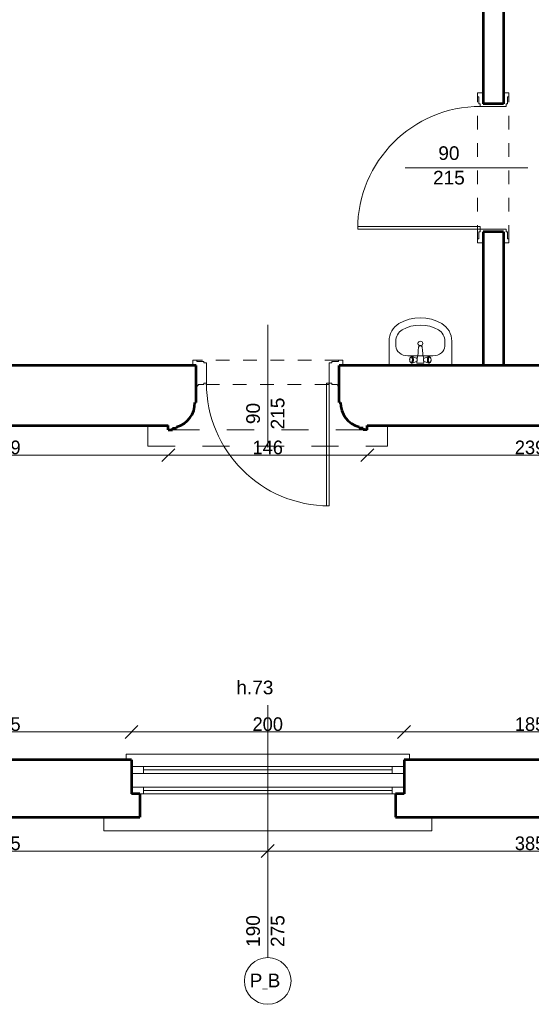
# Model space of a CAD drawing. Header units: inches. Extents: x -21887 to 84279, y -131485 to 67836.
# Tile 214 of 256: x 15360 to 19115, y 50788 to 58006. Entities that reach past the tile are written whole.
import ezdxf

# ---------------------------------------------------------------- set-up
doc = ezdxf.new("R2010")
doc.units = ezdxf.units.IN
doc.header["$MEASUREMENT"] = 0
doc.linetypes.add('Dashed', pattern=[400, 200, -200])
doc.linetypes.add('Dashed copy', pattern=[200, 100, -100])
doc.layers.get('0').update_dxf_attribs({"lineweight": 13})
doc.layers.get('Defpoints').update_dxf_attribs({"lineweight": 13})
for name, color, linetype, lineweight in [('AI_MURY', 7, 'Continuous', 53), ('Dimensioning', 7, 'Continuous', 13), ('DRZWI', 7, 'Continuous', 13), ('dzialowki', 7, 'Continuous', 53), ('Furniture & Equipment', 7, 'Continuous', 13), ('PODCIAGI', 7, 'Continuous', 13)]:
    doc.layers.add(name, color=color, linetype=linetype, lineweight=lineweight)
doc.styles.add('GENERATED_STYLE_7', font='txt')
doc.styles.add('Style-Courier New', font='txt')
doc.dimstyles.new('Dimstyle_5', dxfattribs={"dimtxt": 100, "dimasz": 95, "dimexe": 0.18, "dimexo": 0, "dimgap": 0.09, "dimtad": 1, "dimtih": 1, "dimtoh": 1, "dimdec": 0, "dimlfac": 0.1, "dimzin": 0, "dimdsep": 46, "dimlunit": 5, "dimtxsty": 'GENERATED_STYLE_7', "dimblk": 'ARROWHEAD_6', "dimcen": 0.09, "dimclrd": 161, "dimclre": 161, "dimclrt": 7, "dimadec": 0, "dimazin": 0, "dimtfac": 1, "dimtdec": 0, "dimtmove": 0, "dimatfit": 3, "dimfxl": 0, "dimtolj": 1, "dimtzin": 0, "dimarcsym": 0})

# ---------------------------------------------------------------- blocks, each defined once
blk = doc.blocks.new('Basin 01_59')
at = {"layer": 'Furniture & Equipment', "color": 9, "linetype": 'Continuous'}
for p, q in [((0, 350), (0, 171.8)), ((460, 350), (0, 350)), ((151.7, 311.7), (151.5, 308.2)), ((151.7, 311.7), (151.5, 308.2)), ((151.5, 308.2), (151.7, 304.7)), ((151.5, 308.2), (151.7, 304.7)), ((152.1, 315), (151.7, 311.7)), ((152.1, 315), (151.7, 311.7)), ((151.7, 304.7), (152.1, 301.4)), ((151.7, 304.7), (152.1, 301.4)), ((152.8, 318.2), (152.1, 315)), ((152.8, 318.2), (152.1, 315)), ((152.1, 301.4), (152.8, 298.2)), ((152.1, 301.4), (152.8, 298.2)), ((153.8, 321.1), (152.8, 318.2)), ((153.8, 321.1), (152.8, 318.2)), ((152.8, 298.2), (153.8, 295.3)), ((152.8, 298.2), (153.8, 295.3)), ((155.1, 323.5), (153.8, 321.1)), ((155.1, 323.5), (153.8, 321.1)), ((153.8, 295.3), (155.1, 292.9)), ((153.8, 295.3), (155.1, 292.9)), ((156.5, 325.5), (155.1, 323.5)), ((156.5, 325.5), (155.1, 323.5)), ((155.1, 292.9), (156.5, 290.9)), ((155.1, 292.9), (156.5, 290.9)), ((158.1, 327), (156.5, 325.5)), ((158.1, 327), (156.5, 325.5)), ((156.5, 290.9), (158.1, 289.4)), ((156.5, 290.9), (158.1, 289.4)), ((162.6, 330.7), (158.1, 327)), ((162.6, 330.7), (158.1, 327)), ((159.8, 327.9), (158.1, 327)), ((159.8, 327.9), (158.1, 327)), ((158.1, 289.4), (159.8, 288.5)), ((162.6, 285.6), (158.1, 289.4)), ((158.1, 289.4), (159.8, 288.5)), ((162.6, 285.6), (158.1, 289.4)), ((161.5, 328.2), (159.8, 327.9)), ((161.5, 328.2), (159.8, 327.9)), ((163.2, 327.9), (161.5, 328.2)), ((163.2, 327.9), (161.5, 328.2)), ((164.6, 331.8), (162.6, 330.7)), ((164.6, 331.8), (162.6, 330.7)), ((164.9, 327), (163.2, 327.9)), ((164.9, 327), (163.2, 327.9)), ((163.2, 288.5), (164.9, 289.4)), ((163.2, 288.5), (164.9, 289.4)), ((166.7, 332.2), (164.6, 331.8)), ((166.7, 332.2), (164.6, 331.8)), ((166.5, 325.5), (164.9, 327)), ((166.5, 325.5), (164.9, 327)), ((164.9, 289.4), (166.5, 290.9)), ((164.9, 289.4), (166.5, 290.9)), ((167.9, 323.5), (166.5, 325.5)), ((167.9, 323.5), (166.5, 325.5)), ((166.5, 290.9), (167.9, 292.9)), ((166.5, 290.9), (167.9, 292.9)), ((168.8, 331.8), (166.7, 332.2)), ((168.8, 331.8), (166.7, 332.2)), ((169.2, 321.1), (167.9, 323.5)), ((169.2, 321.1), (167.9, 323.5)), ((167.9, 292.9), (169.2, 295.3)), ((167.9, 292.9), (169.2, 295.3)), ((170.8, 330.7), (168.8, 331.8)), ((202.4, 320), (168.8, 331.8)), ((170.8, 330.7), (168.8, 331.8)), ((202.4, 320), (168.8, 331.8)), ((202.4, 296.4), (168.8, 284.6)), ((202.4, 296.4), (168.8, 284.6)), ((170.2, 318.2), (169.2, 321.1)), ((170.2, 318.2), (169.2, 321.1)), ((169.2, 295.3), (170.2, 298.2)), ((169.2, 295.3), (170.2, 298.2)), ((170.9, 315), (170.2, 318.2)), ((170.9, 315), (170.2, 318.2)), ((170.2, 298.2), (170.9, 301.4)), ((170.2, 298.2), (170.9, 301.4)), ((172.7, 329), (170.8, 330.7)), ((172.7, 329), (170.8, 330.7)), ((171.4, 311.7), (170.9, 315)), ((171.4, 311.7), (170.9, 315)), ((170.9, 301.4), (171.4, 304.7)), ((170.9, 301.4), (171.4, 304.7)), ((171.5, 308.2), (171.4, 311.7)), ((171.5, 308.2), (171.4, 311.7)), ((171.4, 304.7), (171.5, 308.2)), ((171.4, 304.7), (171.5, 308.2)), ((174.4, 326.6), (172.7, 329)), ((174.4, 326.6), (172.7, 329)), ((172.7, 287.4), (174.4, 289.8)), ((172.7, 287.4), (174.4, 289.8)), ((175.9, 323.6), (174.4, 326.6)), ((175.9, 323.6), (174.4, 326.6)), ((174.4, 289.8), (175.9, 292.8)), ((174.4, 289.8), (175.9, 292.8)), ((177.1, 320.2), (175.9, 323.6)), ((177.1, 320.2), (175.9, 323.6)), ((175.9, 292.8), (177.1, 296.2)), ((175.9, 292.8), (177.1, 296.2)), ((178, 316.4), (177.1, 320.2)), ((178, 316.4), (177.1, 320.2)), ((177.1, 296.2), (178, 300)), ((177.1, 296.2), (178, 300)), ((178.5, 312.4), (178, 316.4)), ((178.5, 312.4), (178, 316.4)), ((178, 300), (178.5, 304)), ((178, 300), (178.5, 304)), ((178.7, 308.2), (178.5, 312.4)), ((178.7, 308.2), (178.5, 312.4)), ((178.5, 304), (178.7, 308.2)), ((178.5, 304), (178.7, 308.2)), ((203.4, 319.5), (202.4, 320)), ((203.4, 319.5), (202.4, 320)), ((202.4, 296.4), (203.4, 296.9)), ((202.4, 296.4), (203.4, 296.9)), ((204.3, 318.6), (203.4, 319.5)), ((204.3, 318.6), (203.4, 319.5)), ((203.4, 296.9), (204.3, 297.8)), ((203.4, 296.9), (204.3, 297.8)), ((205.2, 317.4), (204.3, 318.6)), ((205.2, 317.4), (204.3, 318.6)), ((204.3, 297.8), (205.2, 299)), ((204.3, 297.8), (205.2, 299)), ((206.7, 318.2), (204.6, 318.2)), ((206.7, 318.2), (204.6, 318.2)), ((207.1, 298.2), (204.6, 298.2)), ((207.1, 298.2), (204.6, 298.2)), ((205.2, 331.2), (205, 330.7)), ((205.2, 331.2), (205, 330.7)), ((205, 330.7), (205, 330.2)), ((205, 330.7), (205, 330.2)), ((205, 330.2), (205, 318.2)), ((205, 330.2), (205, 318.2)), ((205, 298.2), (205, 296.2)), ((205, 298.2), (205, 296.2)), ((205, 296.2), (205, 295.7)), ((205, 296.2), (205, 295.7)), ((205, 295.7), (205.2, 295.2)), ((205, 295.7), (205.2, 295.2)), ((205.4, 331.7), (205.2, 331.2)), ((205.4, 331.7), (205.2, 331.2)), ((205.9, 315.9), (205.2, 317.4)), ((205.9, 315.9), (205.2, 317.4)), ((205.2, 299), (205.9, 300.5)), ((205.2, 299), (205.9, 300.5)), ((205.2, 295.2), (208.1, 288.3)), ((205.2, 295.2), (208.1, 288.3)), ((205.7, 332.1), (205.4, 331.7)), ((205.7, 332.1), (205.4, 331.7)), ((206.1, 332.5), (205.7, 332.1)), ((206.1, 332.5), (205.7, 332.1)), ((206.5, 314.2), (205.9, 315.9)), ((206.5, 314.2), (205.9, 315.9)), ((205.9, 300.5), (206.5, 302.2)), ((205.9, 300.5), (206.5, 302.2)), ((206.5, 332.8), (206.1, 332.5)), ((206.5, 332.8), (206.1, 332.5)), ((207, 333), (206.5, 332.8)), ((207, 333), (206.5, 332.8)), ((207, 312.3), (206.5, 314.2)), ((207, 312.3), (206.5, 314.2)), ((206.5, 302.2), (207, 304.1)), ((206.5, 302.2), (207, 304.1)), ((207.5, 333.2), (207, 333)), ((207.5, 333.2), (207, 333)), ((207.2, 310.3), (207, 312.3)), ((207.2, 310.3), (207, 312.3)), ((207, 304.1), (207.2, 306.1)), ((207, 304.1), (207.2, 306.1)), ((207.3, 308.2), (207.2, 310.3)), ((207.3, 308.2), (207.2, 310.3)), ((207.2, 306.1), (207.3, 308.2)), ((207.2, 306.1), (207.3, 308.2)), ((208, 333.2), (207.5, 333.2)), ((208, 333.2), (207.5, 333.2)), ((252, 333.2), (208, 333.2)), ((252, 333.2), (208, 333.2)), ((254.8, 295.2), (251.9, 288.3)), ((254.8, 295.2), (251.9, 288.3)), ((252.5, 333.2), (252, 333.2)), ((252.5, 333.2), (252, 333.2)), ((253, 333), (252.5, 333.2)), ((253, 333), (252.5, 333.2)), ((252.8, 310.3), (252.7, 308.2)), ((252.8, 310.3), (252.7, 308.2)), ((252.7, 308.2), (252.8, 306.1)), ((252.7, 308.2), (252.8, 306.1)), ((253, 312.3), (252.8, 310.3)), ((253, 312.3), (252.8, 310.3)), ((252.8, 306.1), (253, 304.1)), ((252.8, 306.1), (253, 304.1)), ((253.5, 332.8), (253, 333)), ((253.5, 332.8), (253, 333)), ((253.5, 314.2), (253, 312.3)), ((253.5, 314.2), (253, 312.3)), ((253, 304.1), (253.5, 302.2)), ((253, 304.1), (253.5, 302.2)), ((255.4, 298.2), (253.2, 298.2)), ((255.4, 298.2), (253.2, 298.2)), ((253.9, 332.5), (253.5, 332.8)), ((253.9, 332.5), (253.5, 332.8)), ((255.4, 318.2), (253.5, 318.2)), ((255.4, 318.2), (253.5, 318.2)), ((254.1, 315.9), (253.5, 314.2)), ((254.1, 315.9), (253.5, 314.2)), ((253.5, 302.2), (254.1, 300.5)), ((253.5, 302.2), (254.1, 300.5)), ((254.3, 332.1), (253.9, 332.5)), ((254.3, 332.1), (253.9, 332.5)), ((254.8, 317.4), (254.1, 315.9)), ((254.8, 317.4), (254.1, 315.9)), ((254.1, 300.5), (254.8, 299)), ((254.1, 300.5), (254.8, 299)), ((254.6, 331.7), (254.3, 332.1)), ((254.6, 331.7), (254.3, 332.1)), ((254.8, 331.2), (254.6, 331.7)), ((254.8, 331.2), (254.6, 331.7)), ((255, 330.7), (254.8, 331.2)), ((255, 330.7), (254.8, 331.2)), ((255.7, 318.6), (254.8, 317.4)), ((255.7, 318.6), (254.8, 317.4)), ((254.8, 299), (255.7, 297.8)), ((254.8, 299), (255.7, 297.8)), ((254.8, 295.2), (255, 295.7)), ((254.8, 295.2), (255, 295.7)), ((255, 330.2), (255, 330.7)), ((255, 330.2), (255, 330.7)), ((255, 318.2), (255, 330.2)), ((255, 318.2), (255, 330.2)), ((255, 296.2), (255, 298.2)), ((255, 296.2), (255, 298.2)), ((255, 295.7), (255, 296.2)), ((255, 295.7), (255, 296.2)), ((256.6, 319.5), (255.7, 318.6)), ((256.6, 319.5), (255.7, 318.6)), ((255.7, 297.8), (256.6, 296.9)), ((255.7, 297.8), (256.6, 296.9)), ((257.6, 320), (256.6, 319.5)), ((257.6, 320), (256.6, 319.5)), ((256.6, 296.9), (257.6, 296.4)), ((256.6, 296.9), (257.6, 296.4)), ((257.6, 320), (291.2, 331.8)), ((257.6, 320), (291.2, 331.8)), ((257.6, 296.4), (291.2, 284.6)), ((257.6, 296.4), (291.2, 284.6)), ((281.5, 312.4), (281.3, 308.2)), ((281.5, 312.4), (281.3, 308.2)), ((281.3, 308.2), (281.5, 304)), ((281.3, 308.2), (281.5, 304)), ((282, 316.4), (281.5, 312.4)), ((282, 316.4), (281.5, 312.4)), ((281.5, 304), (282, 300)), ((281.5, 304), (282, 300)), ((282.9, 320.2), (282, 316.4)), ((282.9, 320.2), (282, 316.4)), ((282, 300), (282.9, 296.2)), ((282, 300), (282.9, 296.2)), ((284.1, 323.6), (282.9, 320.2)), ((284.1, 323.6), (282.9, 320.2)), ((282.9, 296.2), (284.1, 292.8)), ((282.9, 296.2), (284.1, 292.8)), ((285.6, 326.6), (284.1, 323.6)), ((285.6, 326.6), (284.1, 323.6)), ((284.1, 292.8), (285.6, 289.8)), ((284.1, 292.8), (285.6, 289.8)), ((287.3, 329), (285.6, 326.6)), ((287.3, 329), (285.6, 326.6)), ((285.6, 289.8), (287.3, 287.4)), ((285.6, 289.8), (287.3, 287.4)), ((289.2, 330.7), (287.3, 329)), ((289.2, 330.7), (287.3, 329)), ((288.6, 311.7), (288.5, 308.2)), ((288.6, 311.7), (288.5, 308.2)), ((288.5, 308.2), (288.6, 304.7)), ((288.5, 308.2), (288.6, 304.7)), ((289.1, 315), (288.6, 311.7)), ((289.1, 315), (288.6, 311.7)), ((288.6, 304.7), (289.1, 301.4)), ((288.6, 304.7), (289.1, 301.4)), ((289.8, 318.2), (289.1, 315)), ((289.8, 318.2), (289.1, 315)), ((289.1, 301.4), (289.8, 298.2)), ((289.1, 301.4), (289.8, 298.2)), ((291.2, 331.8), (289.2, 330.7)), ((291.2, 331.8), (289.2, 330.7)), ((290.8, 321.1), (289.8, 318.2)), ((290.8, 321.1), (289.8, 318.2)), ((289.8, 298.2), (290.8, 295.3)), ((289.8, 298.2), (290.8, 295.3)), ((292.1, 323.5), (290.8, 321.1)), ((292.1, 323.5), (290.8, 321.1)), ((290.8, 295.3), (292.1, 292.9)), ((290.8, 295.3), (292.1, 292.9)), ((293.3, 332.2), (291.2, 331.8)), ((293.3, 332.2), (291.2, 331.8)), ((293.5, 325.5), (292.1, 323.5)), ((293.5, 325.5), (292.1, 323.5)), ((292.1, 292.9), (293.5, 290.9)), ((292.1, 292.9), (293.5, 290.9)), ((295.4, 331.8), (293.3, 332.2)), ((295.4, 331.8), (293.3, 332.2)), ((295.1, 327), (293.5, 325.5)), ((295.1, 327), (293.5, 325.5)), ((293.5, 290.9), (295.1, 289.4)), ((293.5, 290.9), (295.1, 289.4)), ((296.8, 327.9), (295.1, 327)), ((296.8, 327.9), (295.1, 327)), ((295.1, 289.4), (296.8, 288.5)), ((295.1, 289.4), (296.8, 288.5)), ((297.4, 330.7), (295.4, 331.8)), ((297.4, 330.7), (295.4, 331.8)), ((298.5, 328.2), (296.8, 327.9)), ((298.5, 328.2), (296.8, 327.9)), ((297.4, 330.7), (301.9, 327)), ((297.4, 330.7), (301.9, 327)), ((297.4, 285.6), (301.9, 289.4)), ((297.4, 285.6), (301.9, 289.4)), ((300.2, 327.9), (298.5, 328.2)), ((300.2, 327.9), (298.5, 328.2)), ((301.9, 327), (300.2, 327.9)), ((301.9, 327), (300.2, 327.9)), ((300.2, 288.5), (301.9, 289.4)), ((300.2, 288.5), (301.9, 289.4)), ((303.5, 325.5), (301.9, 327)), ((303.5, 325.5), (301.9, 327)), ((301.9, 289.4), (303.5, 290.9)), ((301.9, 289.4), (303.5, 290.9)), ((304.9, 323.5), (303.5, 325.5)), ((304.9, 323.5), (303.5, 325.5)), ((303.5, 290.9), (304.9, 292.9)), ((303.5, 290.9), (304.9, 292.9)), ((306.2, 321.1), (304.9, 323.5)), ((306.2, 321.1), (304.9, 323.5)), ((304.9, 292.9), (306.2, 295.3)), ((304.9, 292.9), (306.2, 295.3)), ((307.2, 318.2), (306.2, 321.1)), ((307.2, 318.2), (306.2, 321.1)), ((306.2, 295.3), (307.2, 298.2)), ((306.2, 295.3), (307.2, 298.2)), ((307.9, 315), (307.2, 318.2)), ((307.9, 315), (307.2, 318.2)), ((307.2, 298.2), (307.9, 301.4)), ((307.2, 298.2), (307.9, 301.4)), ((308.3, 311.7), (307.9, 315)), ((308.3, 311.7), (307.9, 315)), ((307.9, 301.4), (308.3, 304.7)), ((307.9, 301.4), (308.3, 304.7)), ((308.5, 308.2), (308.3, 311.7)), ((308.5, 308.2), (308.3, 311.7)), ((308.3, 304.7), (308.5, 308.2)), ((308.3, 304.7), (308.5, 308.2)), ((460, 350), (460, 171.8)), ((138.9, 278.2), (138.9, 278.2)), ((321.1, 278.2), (138.9, 278.2)), ((159.8, 288.5), (161.5, 288.2)), ((159.8, 288.5), (161.5, 288.2)), ((161.5, 288.2), (163.2, 288.5)), ((161.5, 288.2), (163.2, 288.5)), ((162.6, 285.6), (164.6, 284.6)), ((162.6, 285.6), (164.6, 284.6)), ((164.6, 284.6), (166.7, 284.2)), ((164.6, 284.6), (166.7, 284.2)), ((166.7, 284.2), (168.8, 284.6)), ((166.7, 284.2), (168.8, 284.6)), ((168.8, 284.6), (170.8, 285.6)), ((168.8, 284.6), (170.8, 285.6)), ((170.8, 285.6), (172.7, 287.4)), ((170.8, 285.6), (172.7, 287.4)), ((208, 288.6), (210.7, 276.6)), ((208, 288.6), (210.7, 276.6)), ((210.7, 276.6), (213, 260.3)), ((210.7, 276.6), (213, 260.3)), ((213, 260.4), (215, 239.3)), ((213, 260.4), (215, 239.3)), ((215, 239.3), (216.8, 216.1)), ((215, 239.3), (216.8, 216.1)), ((245, 239.3), (243.2, 216.1)), ((245, 239.3), (243.2, 216.1)), ((247, 260.4), (245, 239.3)), ((247, 260.4), (245, 239.3)), ((249.3, 276.6), (247, 260.3)), ((249.3, 276.6), (247, 260.3)), ((252, 288.6), (249.3, 276.6)), ((252, 288.6), (249.3, 276.6)), ((287.3, 287.4), (289.2, 285.6)), ((287.3, 287.4), (289.2, 285.6)), ((289.2, 285.6), (291.2, 284.6)), ((289.2, 285.6), (291.2, 284.6)), ((291.2, 284.6), (293.3, 284.2)), ((291.2, 284.6), (293.3, 284.2)), ((293.3, 284.2), (295.4, 284.6)), ((293.3, 284.2), (295.4, 284.6)), ((295.4, 284.6), (297.4, 285.6)), ((295.4, 284.6), (297.4, 285.6)), ((296.8, 288.5), (298.5, 288.2)), ((296.8, 288.5), (298.5, 288.2)), ((298.5, 288.2), (300.2, 288.5)), ((298.5, 288.2), (300.2, 288.5)), ((50, 207.5), (50, 171.8)), ((217, 214), (216.8, 216.1)), ((217, 214), (216.8, 216.1)), ((217, 213.9), (217, 214)), ((217, 213.9), (217, 214)), ((217.6, 211.9), (217, 213.9)), ((217.6, 211.9), (217, 213.9)), ((218.6, 210.1), (217.6, 211.9)), ((218.6, 210.1), (217.6, 211.9)), ((220, 208.3), (218.6, 210.1)), ((220, 208.3), (218.6, 210.1)), ((221.6, 206.9), (220, 208.3)), ((221.6, 206.9), (220, 208.3)), ((223.5, 205.7), (221.6, 206.9)), ((223.5, 205.7), (221.6, 206.9)), ((225.6, 204.9), (223.5, 205.7)), ((225.6, 204.9), (223.5, 205.7)), ((225, 204.9), (223.9, 205.6)), ((226.6, 204.2), (225, 204.9)), ((227.7, 204.3), (225.6, 204.9)), ((227.7, 204.3), (225.6, 204.9)), ((228.3, 203.8), (226.6, 204.2)), ((230, 204.2), (227.7, 204.3)), ((230, 204.2), (227.7, 204.3)), ((230, 203.7), (228.3, 203.8)), ((232.3, 204.3), (230, 204.2)), ((232.3, 204.3), (230, 204.2)), ((231.7, 203.8), (230, 203.7)), ((233.4, 204.2), (231.7, 203.8)), ((234.4, 204.9), (232.3, 204.3)), ((234.4, 204.9), (232.3, 204.3)), ((235, 204.9), (233.4, 204.2)), ((236.5, 205.7), (234.4, 204.9)), ((236.5, 205.7), (234.4, 204.9)), ((236.1, 205.6), (235, 204.9)), ((238.4, 206.9), (236.5, 205.7)), ((238.4, 206.9), (236.5, 205.7)), ((240, 208.3), (238.4, 206.9)), ((240, 208.3), (238.4, 206.9)), ((241.4, 210.1), (240, 208.3)), ((241.4, 210.1), (240, 208.3)), ((242.4, 211.9), (241.4, 210.1)), ((242.4, 211.9), (241.4, 210.1)), ((243, 213.9), (242.4, 211.9)), ((243, 213.9), (242.4, 211.9)), ((243.2, 216.1), (243, 214)), ((243.2, 216.1), (243, 214)), ((243, 213.9), (243, 214)), ((243, 213.9), (243, 214)), ((410, 207.5), (410, 171.8))]:
    blk.add_line(p, q, dxfattribs=at)
at = {"layer": 'Furniture & Equipment', "color": 9, "linetype": 'Continuous', "flags": 128}
for points in [[(138.9, 278.2), (121.6, 276.9), (104.9, 272.8), (89.5, 266.3), (76, 257.5), (65, 246.8), (56.8, 234.5), (51.7, 221.3), (50, 207.5)], [(410, 207.5), (408.3, 221.3), (403.2, 234.5), (395, 246.8), (384, 257.5), (370.5, 266.3), (355.1, 272.8), (338.4, 276.9), (321.1, 278.2)], [(0, 171.8), (1.2, 152.1), (5, 132.7), (11.1, 114.1), (19.5, 96.5), (30.1, 80.2), (42.7, 65.6), (56.9, 52.9), (72.7, 42.3)], [(50, 171.8), (50.8, 159.2), (53.2, 146.8), (57.1, 134.9), (62.5, 123.6), (69.3, 113.2), (77.3, 103.8), (86.4, 95.7), (96.5, 89)], [(363.5, 89), (373.6, 95.7), (382.7, 103.8), (390.7, 113.2), (397.5, 123.6), (402.9, 134.9), (406.8, 146.8), (409.2, 159.2), (410, 171.8)], [(387.3, 42.3), (403.1, 52.9), (417.3, 65.6), (429.9, 80.2), (440.5, 96.5), (448.9, 114.1), (455, 132.7), (458.8, 152.1), (460, 171.8)], [(96.5, 89), (128, 73.4), (161.1, 62.2), (195.3, 55.3), (230, 53), (264.7, 55.3), (298.9, 62.2), (332, 73.4), (363.5, 89)], [(72.7, 42.3), (109.8, 24), (148.8, 10.8), (189.1, 2.7), (230, 0), (270.9, 2.7), (311.2, 10.8), (350.2, 24), (387.3, 42.3)]]:
    blk.add_lwpolyline(points, dxfattribs=at)
at = {"layer": 'Furniture & Equipment', "color": 9, "linetype": 'Continuous'}
blk.add_circle((230, 188.9), 17.5, dxfattribs=at)
blk = doc.blocks.new('ARROWHEAD_6')
at = {"color": 0, "linetype": 'Continuous'}
for p, q in [((0, 0), (-1, 0)), ((-0.5, -0.5), (0.5, 0.5))]:
    blk.add_line(p, q, dxfattribs=at)
blk = doc.blocks.new('*U1088')
at = {"layer": 'Defpoints', "color": 0, "linetype": 'Continuous'}
for p in [(13330.5, 51911.2), (17180.5, 51911.2), (17180.5, 51911.2)]:
    blk.add_point(p, dxfattribs=at)
at = {"layer": 'Dimensioning', "color": 161, "linetype": 'Continuous', "lineweight": -2}
for p, q in [((13330.5, 51911.2), (13330.5, 51911)), ((13425.5, 51911.2), (17085.5, 51911.2)), ((17180.5, 51911.2), (17180.5, 51911))]:
    blk.add_line(p, q, dxfattribs=at)
at = {"layer": 'Dimensioning', "color": 161, "linetype": 'Continuous', "lineweight": -2, "xscale": 95, "yscale": 95, "zscale": 95, "rotation": 180}
blk.add_blockref('ARROWHEAD_6', (13330.5, 51911.2), dxfattribs=at)
at = {"layer": 'Dimensioning', "color": 161, "linetype": 'Continuous', "lineweight": -2, "xscale": 95, "yscale": 95, "zscale": 95}
blk.add_blockref('ARROWHEAD_6', (17180.5, 51911.2), dxfattribs=at)
at = {"layer": 'Dimensioning', "color": 7, "linetype": 'Continuous', "insert": (15255.5, 51967.5), "char_height": 100, "attachment_point": 5, "style": 'GENERATED_STYLE_7'}
blk.add_mtext('385', dxfattribs=at)
blk = doc.blocks.new('*D2050')
at = {"layer": 'Defpoints'}
for p in [(13330.5, 51911.2), (15255.5, 51911.2), (17180.5, 51911.2), (17180.5, 51911.2)]:
    blk.add_point(p, dxfattribs=at)
at = {"layer": 'Dimensioning', "color": 161, "linetype": 'Continuous'}
blk.add_blockref('*U1088', (0, 0), dxfattribs=at)
blk = doc.blocks.new('*U1089')
at = {"layer": 'Defpoints', "color": 0, "linetype": 'Continuous'}
for p in [(17180.5, 51911.2), (21030.5, 51911.2), (21030.5, 51911.2)]:
    blk.add_point(p, dxfattribs=at)
at = {"layer": 'Dimensioning', "color": 161, "linetype": 'Continuous', "lineweight": -2}
for p, q in [((17180.5, 51911.2), (17180.5, 51911)), ((17275.5, 51911.2), (20935.5, 51911.2)), ((21030.5, 51911.2), (21030.5, 51911))]:
    blk.add_line(p, q, dxfattribs=at)
at = {"layer": 'Dimensioning', "color": 161, "linetype": 'Continuous', "lineweight": -2, "xscale": 95, "yscale": 95, "zscale": 95, "rotation": 180}
blk.add_blockref('ARROWHEAD_6', (17180.5, 51911.2), dxfattribs=at)
at = {"layer": 'Dimensioning', "color": 161, "linetype": 'Continuous', "lineweight": -2, "xscale": 95, "yscale": 95, "zscale": 95}
blk.add_blockref('ARROWHEAD_6', (21030.5, 51911.2), dxfattribs=at)
at = {"layer": 'Dimensioning', "color": 7, "linetype": 'Continuous', "insert": (19105.5, 51967.5), "char_height": 100, "attachment_point": 5, "style": 'GENERATED_STYLE_7'}
blk.add_mtext('385', dxfattribs=at)
blk = doc.blocks.new('*D2051')
at = {"layer": 'Defpoints'}
for p in [(17180.5, 51911.2), (19105.5, 51911.2), (21030.5, 51911.2), (21030.5, 51911.2)]:
    blk.add_point(p, dxfattribs=at)
at = {"layer": 'Dimensioning', "color": 161, "linetype": 'Continuous'}
blk.add_blockref('*U1089', (0, 0), dxfattribs=at)
blk = doc.blocks.new('*U1612')
at = {"layer": 'Defpoints', "color": 0, "linetype": 'Continuous'}
for p in [(16180.5, 52784.8), (14330.5, 52580.7), (16180.5, 52580.7)]:
    blk.add_point(p, dxfattribs=at)
at = {"layer": 'Dimensioning', "color": 161, "linetype": 'Continuous', "lineweight": -2}
for p, q in [((14330.5, 52784.6), (14330.5, 52785)), ((14425.5, 52784.8), (16085.5, 52784.8)), ((16180.5, 52784.6), (16180.5, 52785))]:
    blk.add_line(p, q, dxfattribs=at)
at = {"layer": 'Dimensioning', "color": 161, "linetype": 'Continuous', "lineweight": -2, "xscale": 95, "yscale": 95, "zscale": 95, "rotation": 180}
blk.add_blockref('ARROWHEAD_6', (14330.5, 52784.8), dxfattribs=at)
at = {"layer": 'Dimensioning', "color": 161, "linetype": 'Continuous', "lineweight": -2, "xscale": 95, "yscale": 95, "zscale": 95}
blk.add_blockref('ARROWHEAD_6', (16180.5, 52784.8), dxfattribs=at)
at = {"layer": 'Dimensioning', "color": 7, "linetype": 'Continuous', "insert": (15255.5, 52841.1), "char_height": 100, "attachment_point": 5, "style": 'GENERATED_STYLE_7'}
blk.add_mtext('185', dxfattribs=at)
blk = doc.blocks.new('*D3290')
at = {"layer": 'Defpoints'}
for p in [(15255.5, 52784.8), (16180.5, 52784.8), (14330.5, 52580.7), (16180.5, 52580.7)]:
    blk.add_point(p, dxfattribs=at)
at = {"layer": 'Dimensioning', "color": 161, "linetype": 'Continuous'}
blk.add_blockref('*U1612', (0, 0), dxfattribs=at)
blk = doc.blocks.new('*U1613')
at = {"layer": 'Defpoints', "color": 0, "linetype": 'Continuous'}
for p in [(18180.5, 52784.8), (16180.5, 52580.7), (18180.5, 52580.7)]:
    blk.add_point(p, dxfattribs=at)
at = {"layer": 'Dimensioning', "color": 161, "linetype": 'Continuous', "lineweight": -2}
for p, q in [((16180.5, 52784.6), (16180.5, 52785)), ((16275.5, 52784.8), (18085.5, 52784.8)), ((18180.5, 52784.6), (18180.5, 52785))]:
    blk.add_line(p, q, dxfattribs=at)
at = {"layer": 'Dimensioning', "color": 161, "linetype": 'Continuous', "lineweight": -2, "xscale": 95, "yscale": 95, "zscale": 95, "rotation": 180}
blk.add_blockref('ARROWHEAD_6', (16180.5, 52784.8), dxfattribs=at)
at = {"layer": 'Dimensioning', "color": 161, "linetype": 'Continuous', "lineweight": -2, "xscale": 95, "yscale": 95, "zscale": 95}
blk.add_blockref('ARROWHEAD_6', (18180.5, 52784.8), dxfattribs=at)
at = {"layer": 'Dimensioning', "color": 7, "linetype": 'Continuous', "insert": (17180.5, 52841.1), "char_height": 100, "attachment_point": 5, "style": 'GENERATED_STYLE_7'}
blk.add_mtext('200', dxfattribs=at)
blk = doc.blocks.new('*D3291')
at = {"layer": 'Defpoints'}
for p in [(17180.5, 52784.8), (18180.5, 52784.8), (16180.5, 52580.7), (18180.5, 52580.7)]:
    blk.add_point(p, dxfattribs=at)
at = {"layer": 'Dimensioning', "color": 161, "linetype": 'Continuous'}
blk.add_blockref('*U1613', (0, 0), dxfattribs=at)
blk = doc.blocks.new('*U1614')
at = {"layer": 'Defpoints', "color": 0, "linetype": 'Continuous'}
for p in [(20030.5, 52784.8), (18180.5, 52580.7), (20030.5, 52580.7)]:
    blk.add_point(p, dxfattribs=at)
at = {"layer": 'Dimensioning', "color": 161, "linetype": 'Continuous', "lineweight": -2}
for p, q in [((18180.5, 52784.6), (18180.5, 52785)), ((18275.5, 52784.8), (19935.5, 52784.8)), ((20030.5, 52784.6), (20030.5, 52785))]:
    blk.add_line(p, q, dxfattribs=at)
at = {"layer": 'Dimensioning', "color": 161, "linetype": 'Continuous', "lineweight": -2, "xscale": 95, "yscale": 95, "zscale": 95, "rotation": 180}
blk.add_blockref('ARROWHEAD_6', (18180.5, 52784.8), dxfattribs=at)
at = {"layer": 'Dimensioning', "color": 161, "linetype": 'Continuous', "lineweight": -2, "xscale": 95, "yscale": 95, "zscale": 95}
blk.add_blockref('ARROWHEAD_6', (20030.5, 52784.8), dxfattribs=at)
at = {"layer": 'Dimensioning', "color": 7, "linetype": 'Continuous', "insert": (19105.5, 52841.1), "char_height": 100, "attachment_point": 5, "style": 'GENERATED_STYLE_7'}
blk.add_mtext('185', dxfattribs=at)
blk = doc.blocks.new('*D3292')
at = {"layer": 'Defpoints'}
for p in [(19105.5, 52784.8), (20030.5, 52784.8), (18180.5, 52580.7), (20030.5, 52580.7)]:
    blk.add_point(p, dxfattribs=at)
at = {"layer": 'Dimensioning', "color": 161, "linetype": 'Continuous'}
blk.add_blockref('*U1614', (0, 0), dxfattribs=at)
blk = doc.blocks.new('*U1658')
at = {"layer": 'Defpoints', "color": 0, "linetype": 'Continuous'}
for p in [(14060.5, 55030.7), (16450.5, 55030.7), (16450.5, 54813.9)]:
    blk.add_point(p, dxfattribs=at)
at = {"layer": 'Dimensioning', "color": 161, "linetype": 'Continuous', "lineweight": -2}
for p, q in [((14060.5, 54814), (14060.5, 54813.7)), ((14155.5, 54813.9), (16355.5, 54813.9)), ((16450.5, 54814), (16450.5, 54813.7))]:
    blk.add_line(p, q, dxfattribs=at)
at = {"layer": 'Dimensioning', "color": 161, "linetype": 'Continuous', "lineweight": -2, "xscale": 95, "yscale": 95, "zscale": 95, "rotation": 180}
blk.add_blockref('ARROWHEAD_6', (14060.5, 54813.9), dxfattribs=at)
at = {"layer": 'Dimensioning', "color": 161, "linetype": 'Continuous', "lineweight": -2, "xscale": 95, "yscale": 95, "zscale": 95}
blk.add_blockref('ARROWHEAD_6', (16450.5, 54813.9), dxfattribs=at)
at = {"layer": 'Dimensioning', "color": 7, "linetype": 'Continuous', "insert": (15255.5, 54870.1), "char_height": 100, "attachment_point": 5, "style": 'GENERATED_STYLE_7'}
blk.add_mtext('239', dxfattribs=at)
blk = doc.blocks.new('*D3336')
at = {"layer": 'Defpoints'}
for p in [(14060.5, 55030.7), (16450.5, 55030.7), (15255.5, 54813.9), (16450.5, 54813.9)]:
    blk.add_point(p, dxfattribs=at)
at = {"layer": 'Dimensioning', "color": 161, "linetype": 'Continuous'}
blk.add_blockref('*U1658', (0, 0), dxfattribs=at)
blk = doc.blocks.new('*U1659')
at = {"layer": 'Defpoints', "color": 0, "linetype": 'Continuous'}
for p in [(16450.5, 55030.7), (17910.5, 55030.7), (17910.5, 54813.9)]:
    blk.add_point(p, dxfattribs=at)
at = {"layer": 'Dimensioning', "color": 161, "linetype": 'Continuous', "lineweight": -2}
for p, q in [((16450.5, 54814), (16450.5, 54813.7)), ((16545.5, 54813.9), (17815.5, 54813.9)), ((17910.5, 54814), (17910.5, 54813.7))]:
    blk.add_line(p, q, dxfattribs=at)
at = {"layer": 'Dimensioning', "color": 161, "linetype": 'Continuous', "lineweight": -2, "xscale": 95, "yscale": 95, "zscale": 95, "rotation": 180}
blk.add_blockref('ARROWHEAD_6', (16450.5, 54813.9), dxfattribs=at)
at = {"layer": 'Dimensioning', "color": 161, "linetype": 'Continuous', "lineweight": -2, "xscale": 95, "yscale": 95, "zscale": 95}
blk.add_blockref('ARROWHEAD_6', (17910.5, 54813.9), dxfattribs=at)
at = {"layer": 'Dimensioning', "color": 7, "linetype": 'Continuous', "insert": (17180.5, 54870.1), "char_height": 100, "attachment_point": 5, "style": 'GENERATED_STYLE_7'}
blk.add_mtext('146', dxfattribs=at)
blk = doc.blocks.new('*D3337')
at = {"layer": 'Defpoints'}
for p in [(16450.5, 55030.7), (17910.5, 55030.7), (17180.5, 54813.9), (17910.5, 54813.9)]:
    blk.add_point(p, dxfattribs=at)
at = {"layer": 'Dimensioning', "color": 161, "linetype": 'Continuous'}
blk.add_blockref('*U1659', (0, 0), dxfattribs=at)
blk = doc.blocks.new('*U1660')
at = {"layer": 'Defpoints', "color": 0, "linetype": 'Continuous'}
for p in [(17910.5, 55030.7), (20300.5, 55030.7), (20300.5, 54813.9)]:
    blk.add_point(p, dxfattribs=at)
at = {"layer": 'Dimensioning', "color": 161, "linetype": 'Continuous', "lineweight": -2}
for p, q in [((17910.5, 54814), (17910.5, 54813.7)), ((18005.5, 54813.9), (20205.5, 54813.9)), ((20300.5, 54814), (20300.5, 54813.7))]:
    blk.add_line(p, q, dxfattribs=at)
at = {"layer": 'Dimensioning', "color": 161, "linetype": 'Continuous', "lineweight": -2, "xscale": 95, "yscale": 95, "zscale": 95, "rotation": 180}
blk.add_blockref('ARROWHEAD_6', (17910.5, 54813.9), dxfattribs=at)
at = {"layer": 'Dimensioning', "color": 161, "linetype": 'Continuous', "lineweight": -2, "xscale": 95, "yscale": 95, "zscale": 95}
blk.add_blockref('ARROWHEAD_6', (20300.5, 54813.9), dxfattribs=at)
at = {"layer": 'Dimensioning', "color": 7, "linetype": 'Continuous', "insert": (19105.5, 54870.1), "char_height": 100, "attachment_point": 5, "style": 'GENERATED_STYLE_7'}
blk.add_mtext('239', dxfattribs=at)
blk = doc.blocks.new('*D3338')
at = {"layer": 'Defpoints'}
for p in [(17910.5, 55030.7), (20300.5, 55030.7), (19105.5, 54813.9), (20300.5, 54813.9)]:
    blk.add_point(p, dxfattribs=at)
at = {"layer": 'Dimensioning', "color": 161, "linetype": 'Continuous'}
blk.add_blockref('*U1660', (0, 0), dxfattribs=at)

msp = doc.modelspace()

# ---------------------------------------------------------------- linework, layer by layer
at = {"layer": 'AI_MURY', "color": 7, "linetype": 'Continuous'}
for p, q in [((16655.5, 55470.7), (13855.5, 55470.7)), ((16655.5, 55200.7), (16655.5, 55470.7)), ((20505.5, 55470.7), (17705.5, 55470.7)), ((17705.5, 55200.7), (17705.5, 55470.7)), ((16655.5, 55200.7), (16645.5, 55200.7)), ((17705.5, 55200.7), (17715.5, 55200.7)), ((14060.5, 55030.7), (16450.5, 55030.7)), ((16450.5, 55000.7), (16450.5, 55030.7)), ((16480.5, 55010.7), (16510.5, 55010.7)), ((16480.5, 55010.7), (16480.5, 55000.7)), ((16510.5, 55020.7), (16510.5, 55010.7)), ((17850.5, 55020.7), (17850.5, 55010.7)), ((17880.5, 55010.7), (17850.5, 55010.7)), ((17880.5, 55010.7), (17880.5, 55000.7)), ((17910.5, 55000.7), (17910.5, 55030.7)), ((17910.5, 55030.7), (20300.5, 55030.7)), ((16450.5, 55000.7), (16480.5, 55000.7)), ((17910.5, 55000.7), (17880.5, 55000.7)), ((16180.5, 52580.7), (14330.5, 52580.7)), ((16180.5, 52580.7), (16180.5, 52330.7)), ((20030.5, 52580.7), (18180.5, 52580.7)), ((18180.5, 52580.7), (18180.5, 52330.7)), ((16243, 52330.7), (16180.5, 52330.7)), ((16243, 52330.7), (16243, 52160.7)), ((18118, 52330.7), (18118, 52160.7)), ((18180.5, 52330.7), (18118, 52330.7)), ((14268, 52160.7), (16243, 52160.7)), ((18118, 52160.7), (20093, 52160.7))]:
    msp.add_line(p, q, dxfattribs=at)
for centre, start, end in [((16465.6, 55195.3), 284.44004, 1.72608), ((17895.5, 55195.3), 178.27392, 255.55996)]:
    msp.add_arc(centre, 180, start, end, dxfattribs=at)
at = {"layer": 'DRZWI', "color": 5, "linetype": 'Continuous'}
for p, q in [((17180.5, 54869), (17180.5, 55769)), ((16630.5, 55510.7), (16630.5, 55470.7)), ((16660.5, 55510.7), (16630.5, 55510.7)), ((16660.5, 55510.7), (16660.5, 55500.7)), ((16710.5, 55500.7), (16660.5, 55500.7)), ((16710.5, 55500.7), (16710.5, 55490.7)), ((16710.5, 55490.7), (16730.5, 55490.7)), ((16730.5, 55342.2), (16730.5, 55490.7)), ((17630.5, 55342.2), (17630.5, 55490.7)), ((17650.5, 55490.7), (17630.5, 55490.7)), ((17650.5, 55500.7), (17650.5, 55490.7)), ((17650.5, 55500.7), (17700.5, 55500.7)), ((17700.5, 55510.7), (17700.5, 55500.7)), ((17700.5, 55510.7), (17730.5, 55510.7)), ((17730.5, 55510.7), (17730.5, 55470.7)), ((16710.5, 55332.2), (16670.5, 55332.2)), ((16710.5, 55342.2), (16730.5, 55342.2)), ((16710.5, 55332.2), (16710.5, 55342.2)), ((17610.5, 54442.2), (17610.5, 55342.2)), ((17610.5, 55342.2), (17630.5, 55342.2)), ((17630.5, 54442.2), (17630.5, 55342.2)), ((17650.5, 55342.2), (17630.5, 55342.2)), ((17650.5, 55332.2), (17650.5, 55342.2)), ((17650.5, 55332.2), (17690.5, 55332.2)), ((17610.5, 54442.2), (17630.5, 54442.2))]:
    msp.add_line(p, q, dxfattribs=at)
at = {"layer": 'DRZWI', "color": 5, "linetype": 'Dashed copy'}
for p, q in [((17700.5, 55510.7), (16660.5, 55510.7)), ((17625.5, 55332.2), (16710.5, 55332.2))]:
    msp.add_line(p, q, dxfattribs=at)
at = {"layer": 'DRZWI', "color": 49, "linetype": 'Dashed'}
for p, q in [((16300.5, 55030.7), (16300.5, 54880.7)), ((18060.5, 55030.7), (18060.5, 54880.7)), ((16300.5, 54880.7), (18060.5, 54880.7))]:
    msp.add_line(p, q, dxfattribs=at)
at = {"layer": 'DRZWI', "color": 7, "linetype": 'Dashed'}
msp.add_line((16480.5, 55000.7), (17880.5, 55000.7), dxfattribs=at)
at = {"layer": 'DRZWI', "color": 220, "linetype": 'Continuous'}
for p, q in [((17180.5, 51130.3), (17180.5, 52981.1)), ((16268, 52530.7), (16180.5, 52530.7)), ((16268, 52480.7), (16180.5, 52480.7)), ((16268, 52530.7), (16268, 52480.7)), ((18093, 52530.7), (16268, 52530.7)), ((18093, 52505.7), (16268, 52505.7)), ((18093, 52480.7), (16268, 52480.7)), ((18093, 52530.7), (18180.5, 52530.7)), ((18093, 52530.7), (18093, 52480.7)), ((18093, 52480.7), (18180.5, 52480.7)), ((16268, 52380.7), (16180.5, 52380.7)), ((16268, 52380.7), (16268, 52330.7)), ((18093, 52380.7), (16268, 52380.7)), ((18093, 52355.7), (16268, 52355.7)), ((18093, 52380.7), (18180.5, 52380.7)), ((18093, 52380.7), (18093, 52330.7)), ((16268, 52330.7), (16243, 52330.7)), ((18093, 52330.7), (16268, 52330.7)), ((18093, 52330.7), (18118, 52330.7))]:
    msp.add_line(p, q, dxfattribs=at)
at = {"layer": 'DRZWI', "color": 251, "linetype": 'Continuous'}
for p, q in [((16140.5, 52580.7), (16140.5, 52620.7)), ((18220.5, 52620.7), (16140.5, 52620.7)), ((18220.5, 52580.7), (18220.5, 52620.7)), ((15976.6, 52060.7), (15976.6, 52160.7)), ((18384.4, 52060.7), (18384.4, 52160.7)), ((18384.4, 52060.7), (15976.6, 52060.7))]:
    msp.add_line(p, q, dxfattribs=at)
at = {"layer": 'DRZWI', "color": 220, "linetype": 'Continuous'}
msp.add_circle((17180.5, 50959), 171.3, dxfattribs=at)
at = {"layer": 'DRZWI', "color": 7, "linetype": 'Continuous'}
for centre, radius, start, end in [((16655.5, 55332.2), 15, 270, 0), ((17630.5, 55342.2), 900, 180, 270), ((17705.5, 55332.2), 15, 180, 270)]:
    msp.add_arc(centre, radius, start, end, dxfattribs=at)
at = {"layer": 'dzialowki', "color": 12, "linetype": 'Continuous'}
for p, q in [((18760.5, 60570.7), (18760.5, 57390.7)), ((18910.5, 60570.7), (18910.5, 57390.7)), ((18910.5, 57390.7), (18760.5, 57390.7)), ((18760.5, 56450.7), (18760.5, 55470.7)), ((18910.5, 56450.7), (18760.5, 56450.7)), ((18910.5, 56450.7), (18910.5, 55470.7))]:
    msp.add_line(p, q, dxfattribs=at)
at = {"layer": 'PODCIAGI', "color": 5, "linetype": 'Continuous'}
for p, q in [((18720.5, 57440.7), (18720.5, 57470.7)), ((18720.5, 57470.7), (18760.5, 57470.7)), ((18950.5, 57470.7), (18910.5, 57470.7)), ((18950.5, 57440.7), (18950.5, 57470.7)), ((18720.5, 57440.7), (18730.5, 57440.7)), ((18730.5, 57390.7), (18730.5, 57440.7)), ((18730.5, 57390.7), (18740.5, 57390.7)), ((18740.5, 57390.7), (18740.5, 57370.7)), ((18930.5, 57390.7), (18930.5, 57370.7)), ((18940.5, 57390.7), (18930.5, 57390.7)), ((18940.5, 57390.7), (18940.5, 57440.7)), ((18950.5, 57440.7), (18940.5, 57440.7)), ((18740.5, 57370.7), (18930.5, 57370.7)), ((19089.2, 56920.7), (18189.2, 56920.7)), ((17840.5, 56490.7), (17840.5, 56470.7)), ((17840.5, 56490.7), (18740.5, 56490.7)), ((17840.5, 56470.7), (18740.5, 56470.7)), ((18730.5, 56450.7), (18740.5, 56450.7)), ((18730.5, 56450.7), (18730.5, 56400.7)), ((18740.5, 56490.7), (18740.5, 56470.7)), ((18740.5, 56450.7), (18740.5, 56470.7)), ((18740.5, 56470.7), (18930.5, 56470.7)), ((18930.5, 56450.7), (18930.5, 56470.7)), ((18940.5, 56450.7), (18930.5, 56450.7)), ((18940.5, 56450.7), (18940.5, 56400.7)), ((18720.5, 56400.7), (18730.5, 56400.7)), ((18720.5, 56400.7), (18720.5, 56370.7)), ((18950.5, 56400.7), (18940.5, 56400.7)), ((18950.5, 56400.7), (18950.5, 56370.7)), ((18720.5, 56370.7), (18760.5, 56370.7)), ((18950.5, 56370.7), (18910.5, 56370.7))]:
    msp.add_line(p, q, dxfattribs=at)
at = {"layer": 'PODCIAGI', "color": 5, "linetype": 'Dashed copy'}
for p, q in [((18720.5, 56400.7), (18720.5, 57440.7)), ((18950.5, 56400.7), (18950.5, 57440.7))]:
    msp.add_line(p, q, dxfattribs=at)
at = {"layer": 'PODCIAGI', "color": 5, "linetype": 'Continuous'}
msp.add_arc((18740.5, 56470.7), 900, 90, 180, dxfattribs=at)

# ---------------------------------------------------------------- block references
at = {"layer": 'Furniture & Equipment', "rotation": 180}
msp.add_blockref('Basin 01_59', (18530.5, 55820.7), dxfattribs=at)

# ---------------------------------------------------------------- texts
at = {"layer": 'DRZWI', "color": 5, "insert": (17022.9, 55119.1), "char_height": 100, "width": 704.483, "attachment_point": 2, "rotation": 90, "line_spacing_factor": 1.079165, "style": 'GENERATED_STYLE_7'}
msp.add_mtext('\\fArial|b0|i0|c238|p39;90\\P215', dxfattribs=at)
at = {"layer": 'DRZWI', "color": 220, "char_height": 100, "attachment_point": 1, "style": 'GENERATED_STYLE_7'}
for s, insert, width in [('\\fArial|b0|i0|c238|p39;h.73', (16950.1, 53160.7), 460.863), ('\\fArial|b0|i0|c238|p39;P\\H50.000000;_\\H100.000000;B', (17047.7, 51012.6), 460.117)]:
    msp.add_mtext(s, dxfattribs=dict(at, insert=insert, width=width))
at = {"layer": 'DRZWI', "color": 220, "insert": (17022.9, 51208.2), "char_height": 100, "width": 355.178, "attachment_point": 1, "rotation": 90, "line_spacing_factor": 1.079165, "style": 'GENERATED_STYLE_7'}
msp.add_mtext('\\fArial|b0|i0|c238|p39;190\\P275', dxfattribs=at)
at = {"layer": 'PODCIAGI', "color": 5, "insert": (18510, 57078.3), "char_height": 100, "width": 704.483, "attachment_point": 2, "line_spacing_factor": 1.079165, "style": 'GENERATED_STYLE_7'}
msp.add_mtext('\\fArial|b0|i0|c238|p39;90\\P215', dxfattribs=at)

# ---------------------------------------------------------------- dimensions: what is measured, and where the dimension line sits
at = {"layer": 'Dimensioning', "color": 161, "linetype": 'Continuous'}
for base, p1, p2, picture, middle in [((16450.5, 54813.9), (14060.5, 55030.7), (16450.5, 55030.7), '*D3336', (15255.5, 54813.9)), ((17910.5, 54813.9), (16450.5, 55030.7), (17910.5, 55030.7), '*D3337', (17180.5, 54813.9)), ((20300.5, 54813.9), (17910.5, 55030.7), (20300.5, 55030.7), '*D3338', (19105.5, 54813.9)), ((16180.5, 52784.8), (14330.5, 52580.7), (16180.5, 52580.7), '*D3290', (15255.5, 52784.8)), ((18180.5, 52784.8), (16180.5, 52580.7), (18180.5, 52580.7), '*D3291', (17180.5, 52784.8)), ((20030.5, 52784.8), (18180.5, 52580.7), (20030.5, 52580.7), '*D3292', (19105.5, 52784.8)), ((17180.5, 51911.2), (13330.5, 51911.2), (17180.5, 51911.2), '*D2050', (15255.5, 51911.2)), ((21030.5, 51911.2), (17180.5, 51911.2), (21030.5, 51911.2), '*D2051', (19105.5, 51911.2))]:
    dim = msp.add_linear_dim(base=base, p1=p1, p2=p2, dimstyle='Dimstyle_5', override={"dimtxsty": 'Style-Courier New', "dimclrd": 0, "dimclre": 161, "dimlwe": 0}, dxfattribs=at)
    dim.commit()
    dim.dimension.update_dxf_attribs({"geometry": picture, "text_midpoint": middle, "dimtype": 128})

doc.saveas('drawing.dxf')
